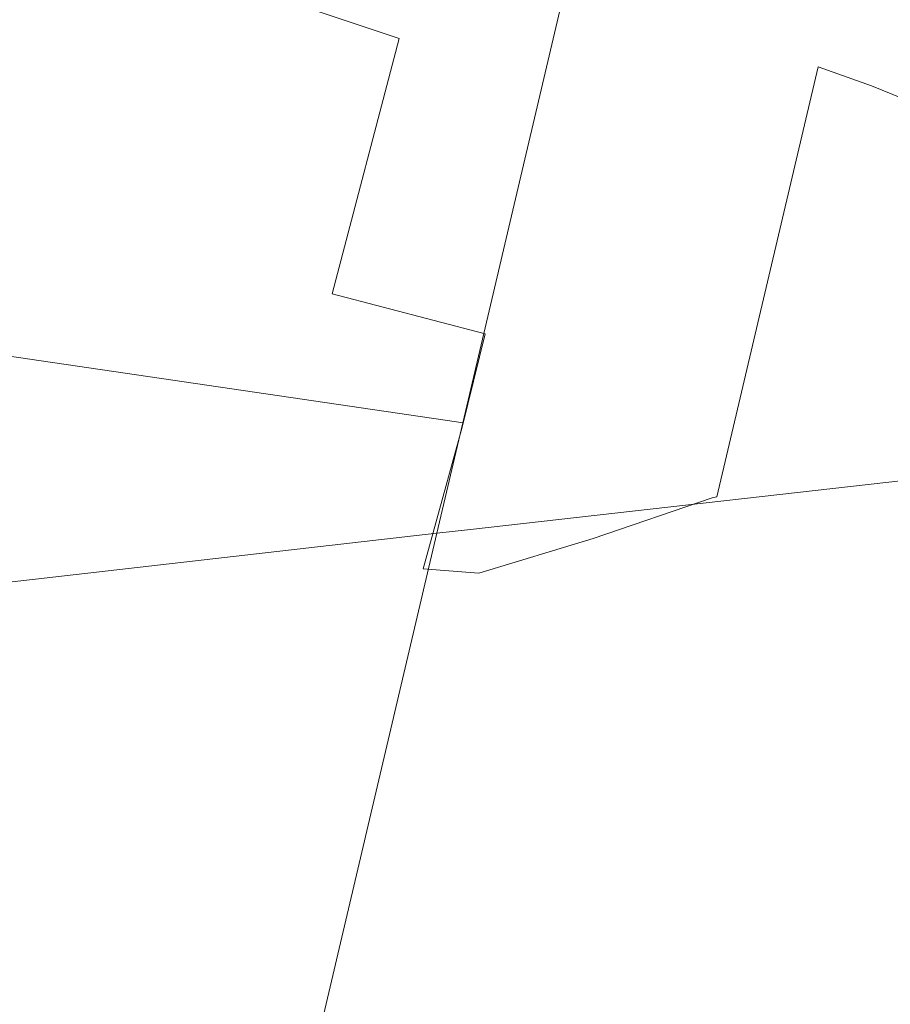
# Model space of a CAD drawing. Header units: metres. Extents: x 174255 to 175175, y 462028 to 462911.
# Tile 90 of 256: x 174774 to 174850, y 462524 to 462610. Entities that reach past the tile are written whole.
import ezdxf

# ---------------------------------------------------------------- set-up
doc = ezdxf.new("R2010")
doc.units = ezdxf.units.M
doc.layers.add('B-WE-OG-TERREIN_AGRARISCH-G', color=8, linetype='Continuous', lineweight=20)
doc.layers.add('B-XX-KG-GRENS_PERCEEL-G', color=213, linetype='Continuous', lineweight=20)

msp = doc.modelspace()

# ---------------------------------------------------------------- linework, layer by layer
at = {"layer": 'B-WE-OG-TERREIN_AGRARISCH-G'}
msp.add_lwpolyline([(174865.177, 462597.747), (174848.425, 462604.546), (174843.748, 462606.226), (174834.848, 462568.435), (174834.43, 462568.344), (174823.979, 462564.772), (174813.925, 462561.729), (174809.03, 462562.126), (174812.47, 462574.562), (174814.484, 462582.755), (174801.029, 462586.27), (174806.907, 462608.717), (174791.811, 462613.781), (174799.736, 462635.659), (174795.205, 462636.277), (174772.385, 462639.914)], dxfattribs=at)
at = {"layer": 'B-XX-KG-GRENS_PERCEEL-G', "flags": 128}
for points in [[(174812.52, 462574.936), (174817.036, 462594.134), (174826.019, 462632.319)], [(174810.239, 462565.238), (174813.2, 462565.575), (174859.275, 462570.775), (174878.7, 462573), (174904.699, 462575.919), (174905.044, 462594.608)], [(174759.853, 462582.661), (174811.952, 462575.019), (174812.52, 462574.936)], [(174812.52, 462574.936), (174810.239, 462565.238)], [(174810.239, 462565.238), (174764.425, 462560.017)], [(174810.239, 462565.238), (174787.42, 462468.233)]]:
    msp.add_lwpolyline(points, dxfattribs=at)

doc.saveas('drawing.dxf')
